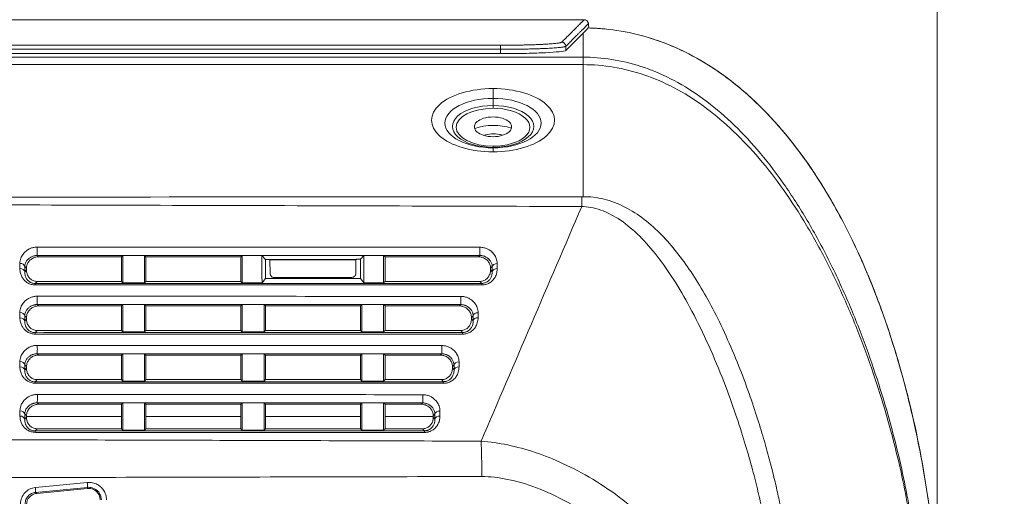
# Model space of a CAD drawing. Header units: millimetres. Extents: x 0 to 437, y 0 to 311.
# Tile 30 of 44: x 104 to 134, y 165 to 179. Entities that reach past the tile are written whole.
import ezdxf

# ---------------------------------------------------------------- set-up
doc = ezdxf.new("R2010")
doc.units = ezdxf.units.MM
for name, color, linetype, lineweight in [('APPARENT', 7, 'Continuous', 0), ('ARETES TANGENTES', 7, 'Continuous', 0), ('DIMENSIONS', 7, 'Continuous', 0)]:
    doc.layers.add(name, color=color, linetype=linetype, lineweight=lineweight)
doc.dimstyles.new('ISO-25', dxfattribs={"dimtxt": 2.5, "dimasz": 2.5, "dimexe": 1.25, "dimexo": 0.625, "dimtad": 1, "dimtxsty": 'Standard', "dimcen": 2.5, "dimadec": 0, "dimazin": 0, "dimtfac": 1, "dimtmove": 0, "dimatfit": 3, "dimfxl": 1, "dimarcsym": 0})

# ---------------------------------------------------------------- blocks, each defined once
blk = doc.blocks.new('D1')
h = blk.add_hatch(color=7)
h.paths.add_polyline_path([(38.317, 176.327), (38.817, 179.327), (39.317, 176.327)], flags=0)
h.paths.add_polyline_path([(39.317, 60.716), (38.817, 57.716), (38.317, 60.716)], flags=0)
at = {"layer": 'DIMENSIONS'}
for p, q in [((62.374, 179.327), (38.817, 179.327)), ((38.817, 176.327), (38.817, 124.459)), ((38.817, 119.873), (38.817, 129.045)), ((38.817, 60.716), (38.817, 124.459)), ((67.733, 57.716), (38.817, 57.716))]:
    blk.add_line(p, q, dxfattribs=at)
for points in [[(38.817, 179.327), (39.317, 176.327), (38.317, 176.327), (38.817, 179.327)], [(38.817, 57.716), (38.317, 60.716), (39.317, 60.716), (38.817, 57.716)]]:
    blk.add_lwpolyline(points, dxfattribs=at)
at = {"layer": 'DIMENSIONS', "char_height": 1.96986, "attachment_point": 5, "rotation": 90}
for s, insert in [('{\\fArial|b0|i0|c0|p0;}', (37.229, 128.693)), ('{\\fArial|b0|i0|c0|p0;486.4}{\\fArial|b0|i0|c0|p0;}', (37.229, 124.459)), ('{\\fArial|b0|i0|c0|p0;}', (37.229, 124.459)), ('{\\fArial|b0|i0|c0|p0;}', (37.229, 124.459)), ('{\\fArial|b0|i0|c0|p0;}', (37.229, 120.226))]:
    blk.add_mtext(s, dxfattribs=dict(at, insert=insert))
blk = doc.blocks.new('D2')
h = blk.add_hatch(color=7)
h.paths.add_polyline_path([(54.59, 187.02), (51.59, 187.52), (54.59, 188.02)], flags=0)
h.paths.add_polyline_path([(129.229, 188.02), (132.229, 187.52), (129.229, 187.02)], flags=0)
at = {"layer": 'DIMENSIONS'}
for p, q in [((51.59, 161.214), (51.59, 187.52)), ((54.59, 187.52), (91.823, 187.52)), ((96.056, 187.52), (86.884, 187.52)), ((129.229, 187.52), (91.823, 187.52)), ((132.229, 161.214), (132.229, 187.52))]:
    blk.add_line(p, q, dxfattribs=at)
for points in [[(51.59, 187.52), (54.59, 188.02), (54.59, 187.02), (51.59, 187.52)], [(132.229, 187.52), (129.229, 187.02), (129.229, 188.02), (132.229, 187.52)]]:
    blk.add_lwpolyline(points, dxfattribs=at)
at = {"layer": 'DIMENSIONS', "char_height": 1.96986, "attachment_point": 5}
for s, insert in [('{\\fArial|b0|i0|c0|p0;322.6}{\\fArial|b0|i0|c0|p0;}', (91.823, 189.107)), ('{\\fArial|b0|i0|c0|p0;}', (87.589, 189.107)), ('{\\fArial|b0|i0|c0|p0;}', (91.823, 189.107)), ('{\\fArial|b0|i0|c0|p0;}', (91.823, 189.107)), ('{\\fArial|b0|i0|c0|p0;}', (96.056, 189.107))]:
    blk.add_mtext(s, dxfattribs=dict(at, insert=insert))
blk = doc.blocks.new('D3')
h = blk.add_hatch(color=7)
h.paths.add_polyline_path([(211.99, 185.104), (208.99, 185.604), (211.99, 186.104)], flags=0)
h.paths.add_polyline_path([(240.209, 186.104), (243.209, 185.604), (240.209, 185.104)], flags=0)
at = {"layer": 'DIMENSIONS'}
for p, q in [((208.99, 170.102), (208.99, 185.604)), ((211.99, 185.604), (225.995, 185.604)), ((230.229, 185.604), (221.056, 185.604)), ((240.209, 185.604), (225.995, 185.604)), ((243.209, 165.348), (243.209, 185.604))]:
    blk.add_line(p, q, dxfattribs=at)
for points in [[(208.99, 185.604), (211.99, 186.104), (211.99, 185.104), (208.99, 185.604)], [(243.209, 185.604), (240.209, 185.104), (240.209, 186.104), (243.209, 185.604)]]:
    blk.add_lwpolyline(points, dxfattribs=at)
at = {"layer": 'DIMENSIONS', "char_height": 1.96986, "attachment_point": 5}
for s, insert in [('{\\fArial|b0|i0|c0|p0;136.9}{\\fArial|b0|i0|c0|p0;}', (225.995, 187.191)), ('{\\fArial|b0|i0|c0|p0;}', (221.762, 187.191)), ('{\\fArial|b0|i0|c0|p0;}', (225.995, 187.191)), ('{\\fArial|b0|i0|c0|p0;}', (225.995, 187.191)), ('{\\fArial|b0|i0|c0|p0;}', (230.229, 187.191))]:
    blk.add_mtext(s, dxfattribs=dict(at, insert=insert))

msp = doc.modelspace()

# ---------------------------------------------------------------- linework, layer by layer
at = {"layer": 'APPARENT'}
for p, q in [((121.571, 179.075), (121.57, 179.074)), ((121.41, 178.916), (120.884, 178.39)), ((118.887, 178.291), (64.932, 178.291)), ((118.097, 176.07), (118.097, 176.044)), ((119.222, 176.044), (119.222, 176.07)), ((104.781, 172.089), (104.943, 172.089)), ((107.31, 172.089), (104.943, 172.089)), ((107.31, 172.089), (107.353, 172.13)), ((107.31, 172.089), (107.31, 171.339)), ((108.06, 172.089), (108.017, 172.13)), ((110.96, 172.089), (108.06, 172.089)), ((108.06, 171.339), (108.06, 172.089)), ((110.96, 172.089), (111.002, 172.129)), ((110.96, 172.089), (110.96, 171.339)), ((111.601, 172.129), (111.71, 172.01)), ((114.61, 172.012), (114.716, 172.129)), ((115.36, 172.089), (115.317, 172.129)), ((118.006, 172.089), (115.36, 172.089)), ((115.36, 172.089), (115.36, 171.339)), ((118.215, 172.089), (118.006, 172.089)), ((104.41, 171.688), (104.41, 171.74)), ((111.71, 172.01), (111.835, 172.011)), ((111.71, 172.01), (111.71, 171.426)), ((111.835, 172.011), (114.485, 172.012)), ((111.846, 172), (111.835, 172.011)), ((111.846, 172), (114.473, 172.001)), ((111.851, 171.579), (111.846, 172)), ((114.468, 171.579), (114.473, 172.001)), ((114.473, 172.001), (114.485, 172.012)), ((114.485, 172.012), (114.61, 172.012)), ((114.61, 171.424), (114.61, 172.012)), ((118.585, 171.74), (118.585, 171.689)), ((111.71, 171.426), (111.604, 171.294)), ((114.61, 171.424), (111.71, 171.426)), ((111.971, 171.459), (114.348, 171.46)), ((114.713, 171.295), (114.61, 171.424)), ((104.738, 171.339), (104.958, 171.339)), ((104.958, 171.339), (107.31, 171.339)), ((107.31, 171.339), (107.352, 171.293)), ((108.06, 171.339), (108.017, 171.294)), ((108.06, 171.339), (110.96, 171.339)), ((110.96, 171.339), (111.002, 171.294)), ((115.36, 171.339), (115.318, 171.295)), ((115.36, 171.339), (117.998, 171.339)), ((118.254, 171.339), (117.998, 171.339)), ((104.781, 170.589), (104.943, 170.589)), ((107.31, 170.589), (104.943, 170.589)), ((107.31, 170.589), (107.352, 170.63)), ((107.31, 169.839), (107.31, 170.589)), ((108.06, 170.589), (108.017, 170.63)), ((110.96, 170.589), (108.06, 170.589)), ((108.06, 169.839), (108.06, 170.589)), ((110.96, 170.589), (111.002, 170.629)), ((110.96, 170.589), (110.96, 169.839)), ((111.71, 170.589), (111.667, 170.629)), ((111.71, 169.839), (111.71, 170.589)), ((114.61, 170.589), (111.71, 170.589)), ((114.61, 170.589), (114.652, 170.629)), ((114.61, 170.589), (114.61, 169.839)), ((115.36, 170.589), (115.318, 170.629)), ((117.632, 170.589), (115.36, 170.589)), ((115.36, 170.589), (115.36, 169.839)), ((104.41, 170.188), (104.41, 170.24)), ((118.001, 170.24), (118.001, 170.189)), ((104.738, 169.839), (104.959, 169.839)), ((104.959, 169.839), (107.31, 169.839)), ((107.31, 169.839), (107.352, 169.794)), ((108.06, 169.839), (108.017, 169.794)), ((108.06, 169.839), (110.96, 169.839)), ((110.96, 169.839), (111.002, 169.794)), ((111.71, 169.839), (111.667, 169.794)), ((111.71, 169.839), (114.61, 169.839)), ((114.61, 169.839), (114.651, 169.795)), ((115.318, 169.795), (114.651, 169.795)), ((115.36, 169.839), (115.318, 169.795)), ((115.36, 169.839), (117.415, 169.839)), ((117.671, 169.839), (117.415, 169.839)), ((104.781, 169.089), (104.944, 169.089)), ((107.31, 169.089), (104.944, 169.089)), ((107.31, 169.089), (107.353, 169.13)), ((107.31, 169.089), (107.31, 168.339)), ((108.06, 169.089), (108.017, 169.13)), ((108.06, 168.339), (108.06, 169.089)), ((110.96, 169.089), (108.06, 169.089)), ((110.96, 169.089), (111.002, 169.129)), ((110.96, 169.089), (110.96, 168.339)), ((111.71, 169.089), (111.667, 169.129)), ((114.61, 169.089), (111.71, 169.089)), ((111.71, 168.339), (111.71, 169.089)), ((114.61, 169.089), (114.651, 169.129)), ((114.61, 169.089), (114.61, 168.339)), ((115.36, 169.089), (115.318, 169.129)), ((117.048, 169.089), (115.36, 169.089)), ((115.36, 169.089), (115.36, 168.339)), ((104.41, 168.688), (104.41, 168.74)), ((117.418, 168.739), (117.418, 168.689)), ((104.738, 168.339), (104.959, 168.339)), ((104.959, 168.339), (107.31, 168.339)), ((107.31, 168.339), (107.352, 168.294)), ((108.017, 168.294), (107.352, 168.294)), ((108.06, 168.339), (108.017, 168.294)), ((108.06, 168.339), (110.96, 168.339)), ((110.96, 168.339), (111.002, 168.294)), ((111.667, 168.294), (111.002, 168.294)), ((111.71, 168.339), (111.667, 168.294)), ((111.71, 168.339), (114.61, 168.339)), ((114.61, 168.339), (114.651, 168.295)), ((115.318, 168.295), (114.651, 168.295)), ((115.36, 168.339), (115.318, 168.295)), ((115.36, 168.339), (116.832, 168.339)), ((117.087, 168.339), (116.832, 168.339)), ((104.781, 167.589), (104.944, 167.589)), ((107.31, 167.589), (104.944, 167.589)), ((107.31, 167.589), (107.352, 167.63)), ((107.31, 166.839), (107.31, 167.589)), ((108.06, 167.589), (108.016, 167.63)), ((110.96, 167.589), (108.06, 167.589)), ((108.06, 166.839), (108.06, 167.589)), ((110.96, 167.589), (111.002, 167.629)), ((110.96, 167.589), (110.96, 166.839)), ((111.002, 167.629), (111.667, 167.629)), ((111.71, 167.589), (111.667, 167.629)), ((114.61, 167.589), (111.71, 167.589)), ((111.71, 166.839), (111.71, 167.589)), ((114.61, 167.589), (114.651, 167.629)), ((114.61, 167.589), (114.61, 166.839)), ((114.651, 167.629), (115.318, 167.629)), ((115.36, 167.589), (115.318, 167.629)), ((116.465, 167.589), (115.36, 167.589)), ((115.36, 167.589), (115.36, 166.839)), ((104.41, 167.188), (104.41, 167.241)), ((104.41, 167.216), (107.31, 167.216)), ((108.06, 167.216), (110.96, 167.216)), ((111.71, 167.216), (114.61, 167.216)), ((115.36, 167.216), (116.835, 167.216)), ((116.835, 167.239), (116.835, 167.19)), ((104.738, 166.839), (104.96, 166.839)), ((104.96, 166.839), (107.31, 166.839)), ((107.31, 166.839), (107.352, 166.794)), ((108.017, 166.794), (107.352, 166.794)), ((108.06, 166.839), (108.017, 166.794)), ((108.06, 166.839), (110.96, 166.839)), ((110.96, 166.839), (111.002, 166.794)), ((111.667, 166.794), (111.002, 166.794)), ((111.71, 166.839), (111.667, 166.794)), ((111.71, 166.839), (114.61, 166.839)), ((114.61, 166.839), (114.651, 166.795)), ((115.318, 166.795), (114.651, 166.795)), ((115.36, 166.839), (115.318, 166.795)), ((115.36, 166.839), (116.249, 166.839)), ((116.504, 166.839), (116.249, 166.839)), ((104.725, 164.864), (106.276, 165.013)), ((106.272, 165.05), (106.276, 165.013))]:
    msp.add_line(p, q, dxfattribs=at)
for centre, major_axis, ratio, start_param, end_param in [((121.445, 179.202), (0.0885, -0.0883), 0.997267, -5.497783, -3.929726), ((118.671, 175.585), (-1, 0), 0.515038, -2.151755, -0.965144), ((118.671, 175.585), (-0.5, 0), 0.515038, -1.95991, -0.94686), ((118.671, 175.585), (-0.5, 0), 0.515038, -2.170094, -1.95991)]:
    msp.add_ellipse(centre, major_axis=major_axis, ratio=ratio, start_param=start_param, end_param=end_param, dxfattribs=at)
for points, knots in [([(121.446, 179.327), (121.459, 179.327), (121.473, 179.325), (121.499, 179.316), (121.511, 179.309), (121.533, 179.293), (121.542, 179.283), (121.553, 179.267), (121.556, 179.262), (121.563, 179.249), (121.566, 179.241), (121.57, 179.229), (121.571, 179.223), (121.574, 179.21), (121.575, 179.202), (121.579, 179.168), (121.581, 179.136), (121.583, 179.09), (121.584, 179.082), (121.584, 179.074)], [0, 0, 0, 0, 0.016592, 0.016592, 0.0332055, 0.0332055, 0.0497518, 0.0497518, 0.0572781, 0.0572781, 0.0701934, 0.0701934, 0.0817896, 0.0817896, 0.1027345, 0.1027345, 0.1639615, 0.1639615, 0.1750898, 0.1750898, 0.1750898, 0.1750898]), ([(123.23, 178.833), (123.42, 178.781), (123.607, 178.722), (124.391, 178.437), (124.966, 178.134), (125.494, 177.774)], [0.669268, 0.669268, 0.669268, 0.669268, 0.903681, 0.903681, 1.670931, 1.670931, 1.670931, 1.670931]), ([(125.494, 177.774), (126.24, 177.267), (126.909, 176.637), (128.14, 175.192), (128.695, 174.353), (129.814, 172.325), (130.321, 171.102), (131.378, 167.934), (131.817, 165.924), (132.162, 162.972), (132.229, 162.092), (132.229, 161.214)], [0, 0, 0, 0, 1.08183, 1.08183, 2.287789, 2.287789, 3.929231, 3.929231, 6.491693, 6.491693, 7.545107, 7.545107, 7.545107, 7.545107])]:
    msp.add_open_spline(points, degree=3, knots=knots, dxfattribs=at)
for points in [[(121.57, 179.074), (121.543, 179.048), (121.489, 178.995), (121.436, 178.943), (121.41, 178.916)], [(121.571, 179.075), (121.755, 179.071), (121.939, 179.059), (122.123, 179.039)], [(118.887, 178.291), (119.203, 178.291), (119.71, 178.298), (120.291, 178.318), (120.709, 178.348), (120.867, 178.374), (120.884, 178.39)], [(119.222, 176.07), (119.222, 176.076), (119.223, 176.112), (119.165, 176.217), (118.972, 176.327), (118.66, 176.375), (118.347, 176.327), (118.154, 176.217), (118.096, 176.112), (118.097, 176.076), (118.097, 176.07)], [(118.097, 176.044), (118.097, 176.038), (118.096, 176.002), (118.154, 175.897), (118.347, 175.787), (118.66, 175.739), (118.972, 175.787), (119.165, 175.897), (119.223, 176.002), (119.222, 176.038), (119.222, 176.044)], [(104.41, 171.74), (104.41, 171.78), (104.424, 171.856), (104.484, 171.957), (104.568, 172.031), (104.672, 172.079), (104.745, 172.089), (104.781, 172.089)], [(107.353, 172.13), (107.353, 172.037), (107.352, 171.85), (107.353, 171.571), (107.352, 171.386), (107.352, 171.293)], [(107.353, 172.13), (107.574, 172.13), (107.795, 172.13), (108.017, 172.13)], [(108.017, 171.294), (108.017, 171.386), (108.017, 171.571), (108.017, 171.85), (108.017, 172.036), (108.017, 172.13)], [(111.002, 172.129), (111.202, 172.129), (111.401, 172.13), (111.601, 172.129)], [(111.002, 172.129), (111.002, 172.036), (111.002, 171.849), (111.002, 171.571), (111.002, 171.386), (111.002, 171.294)], [(111.604, 171.294), (111.603, 171.386), (111.603, 171.571), (111.602, 171.849), (111.602, 172.036), (111.601, 172.129)], [(114.716, 172.129), (114.716, 172.036), (114.715, 171.849), (114.714, 171.571), (114.714, 171.387), (114.713, 171.295)], [(114.716, 172.129), (114.917, 172.129), (115.117, 172.129), (115.317, 172.129)], [(115.318, 171.295), (115.318, 171.387), (115.318, 171.571), (115.318, 171.849), (115.317, 172.036), (115.317, 172.129)], [(118.215, 172.089), (118.249, 172.089), (118.32, 172.08), (118.425, 172.032), (118.51, 171.957), (118.571, 171.854), (118.585, 171.779), (118.585, 171.74)], [(104.738, 171.339), (104.704, 171.339), (104.635, 171.35), (104.54, 171.4), (104.468, 171.477), (104.421, 171.574), (104.41, 171.649), (104.41, 171.688)], [(111.971, 171.459), (111.926, 171.459), (111.878, 171.492), (111.852, 171.543), (111.851, 171.579)], [(114.468, 171.579), (114.468, 171.544), (114.441, 171.493), (114.393, 171.46), (114.348, 171.46)], [(118.585, 171.689), (118.585, 171.648), (118.572, 171.572), (118.523, 171.474), (118.453, 171.401), (118.358, 171.35), (118.289, 171.339), (118.254, 171.339)], [(108.017, 171.294), (107.795, 171.294), (107.574, 171.293), (107.352, 171.293)], [(111.604, 171.294), (111.403, 171.294), (111.202, 171.294), (111.002, 171.294)], [(115.318, 171.295), (115.116, 171.295), (114.915, 171.294), (114.713, 171.295)], [(104.41, 170.24), (104.41, 170.28), (104.425, 170.357), (104.485, 170.457), (104.568, 170.531), (104.672, 170.579), (104.745, 170.589), (104.781, 170.589)], [(107.352, 170.63), (107.352, 170.536), (107.352, 170.35), (107.352, 170.071), (107.352, 169.886), (107.352, 169.794)], [(107.352, 170.63), (107.574, 170.63), (107.795, 170.63), (108.017, 170.63)], [(108.017, 169.794), (108.017, 169.886), (108.017, 170.071), (108.017, 170.35), (108.017, 170.536), (108.017, 170.63)], [(111.002, 170.629), (111.224, 170.629), (111.445, 170.63), (111.667, 170.629)], [(111.002, 170.629), (111.002, 170.536), (111.002, 170.349), (111.002, 170.071), (111.002, 169.886), (111.002, 169.794)], [(111.667, 169.794), (111.667, 169.886), (111.667, 170.071), (111.667, 170.349), (111.667, 170.536), (111.667, 170.629)], [(114.652, 170.629), (114.652, 170.536), (114.651, 170.349), (114.651, 170.071), (114.651, 169.887), (114.651, 169.795)], [(114.652, 170.629), (114.874, 170.629), (115.096, 170.629), (115.318, 170.629)], [(115.318, 169.795), (115.318, 169.887), (115.318, 170.071), (115.318, 170.349), (115.318, 170.536), (115.318, 170.629)], [(117.632, 170.589), (117.666, 170.589), (117.736, 170.58), (117.842, 170.532), (117.927, 170.457), (117.987, 170.354), (118.001, 170.278), (118.001, 170.24)], [(104.738, 169.839), (104.703, 169.839), (104.635, 169.85), (104.54, 169.9), (104.468, 169.977), (104.421, 170.074), (104.41, 170.149), (104.41, 170.188)], [(118.001, 170.189), (118.001, 170.149), (117.989, 170.072), (117.94, 169.974), (117.87, 169.901), (117.775, 169.85), (117.706, 169.839), (117.671, 169.839)], [(108.017, 169.794), (107.795, 169.794), (107.574, 169.793), (107.352, 169.794)], [(111.667, 169.794), (111.445, 169.795), (111.224, 169.794), (111.002, 169.794)], [(104.41, 168.74), (104.41, 168.78), (104.425, 168.857), (104.485, 168.957), (104.568, 169.031), (104.672, 169.079), (104.745, 169.089), (104.781, 169.089)], [(107.353, 169.13), (107.353, 169.036), (107.352, 168.85), (107.352, 168.571), (107.352, 168.386), (107.352, 168.294)], [(107.353, 169.13), (107.574, 169.13), (107.795, 169.13), (108.017, 169.13)], [(108.017, 168.294), (108.017, 168.386), (108.017, 168.571), (108.017, 168.85), (108.017, 169.036), (108.017, 169.13)], [(111.002, 169.129), (111.224, 169.129), (111.445, 169.13), (111.667, 169.129)], [(111.002, 169.129), (111.002, 169.036), (111.002, 168.849), (111.002, 168.571), (111.002, 168.386), (111.002, 168.294)], [(114.651, 169.129), (114.319, 169.129), (113.654, 169.129), (112.659, 169.129), (111.998, 169.129), (111.667, 169.129)], [(111.667, 168.294), (111.667, 168.386), (111.667, 168.571), (111.667, 168.849), (111.667, 169.036), (111.667, 169.129)], [(114.651, 169.129), (114.873, 169.129), (115.096, 169.129), (115.318, 169.129)], [(114.651, 169.129), (114.651, 169.036), (114.651, 168.849), (114.651, 168.571), (114.651, 168.387), (114.651, 168.295)], [(115.318, 168.295), (115.318, 168.387), (115.318, 168.571), (115.318, 168.849), (115.318, 169.035), (115.318, 169.129)], [(117.048, 169.089), (117.082, 169.089), (117.153, 169.08), (117.258, 169.032), (117.344, 168.957), (117.404, 168.854), (117.418, 168.778), (117.418, 168.739)], [(104.738, 168.339), (104.703, 168.339), (104.634, 168.35), (104.539, 168.4), (104.468, 168.477), (104.421, 168.574), (104.41, 168.649), (104.41, 168.688)], [(117.418, 168.689), (117.418, 168.649), (117.405, 168.572), (117.356, 168.474), (117.286, 168.401), (117.191, 168.35), (117.122, 168.339), (117.087, 168.339)], [(104.41, 167.241), (104.41, 167.281), (104.425, 167.357), (104.485, 167.458), (104.568, 167.531), (104.672, 167.579), (104.745, 167.589), (104.781, 167.589)], [(107.352, 167.63), (107.352, 167.536), (107.352, 167.35), (107.352, 167.071), (107.352, 166.886), (107.352, 166.794)], [(107.352, 167.63), (107.574, 167.629), (107.795, 167.63), (108.016, 167.63)], [(108.017, 166.794), (108.017, 166.886), (108.017, 167.071), (108.017, 167.35), (108.016, 167.536), (108.016, 167.63)], [(111.002, 167.629), (111.002, 167.536), (111.002, 167.349), (111.002, 167.071), (111.002, 166.886), (111.002, 166.794)], [(111.667, 166.794), (111.667, 166.886), (111.667, 167.071), (111.667, 167.349), (111.667, 167.536), (111.667, 167.629)], [(114.651, 167.629), (114.651, 167.535), (114.651, 167.349), (114.651, 167.071), (114.651, 166.887), (114.651, 166.795)], [(115.318, 166.795), (115.318, 166.887), (115.318, 167.071), (115.318, 167.349), (115.318, 167.535), (115.318, 167.629)], [(116.465, 167.589), (116.499, 167.589), (116.569, 167.58), (116.675, 167.532), (116.76, 167.457), (116.821, 167.354), (116.835, 167.278), (116.835, 167.239)], [(104.738, 166.839), (104.703, 166.839), (104.634, 166.85), (104.539, 166.901), (104.467, 166.977), (104.421, 167.074), (104.41, 167.148), (104.41, 167.188)], [(116.835, 167.19), (116.835, 167.149), (116.822, 167.072), (116.773, 166.974), (116.702, 166.9), (116.608, 166.85), (116.539, 166.839), (116.504, 166.839)], [(104.41, 164.517), (104.41, 164.623), (104.486, 164.765), (104.62, 164.854), (104.725, 164.864)], [(106.276, 165.013), (106.404, 165.025), (106.558, 164.938), (106.66, 164.793), (106.66, 164.665)]]:
    msp.add_open_spline(points, degree=3, dxfattribs=at)
at = {"layer": 'ARETES TANGENTES'}
for p, q in [((121.445, 179.326), (62.374, 179.326)), ((121.445, 179.326), (121.446, 179.327)), ((121.41, 178.916), (121.41, 178.184)), ((64.932, 178.548), (118.887, 178.548)), ((118.887, 178.423), (64.932, 178.423)), ((118.887, 178.423), (118.887, 178.548)), ((118.887, 178.423), (118.887, 178.291)), ((120.884, 178.516), (120.884, 178.39)), ((62.41, 178.184), (121.41, 178.184)), ((121.41, 177.955), (121.41, 178.184)), ((121.41, 177.955), (62.41, 177.955)), ((121.41, 173.924), (121.41, 177.955)), ((118.66, 177.224), (118.66, 176.926)), ((118.66, 176.708), (118.66, 176.926)), ((118.66, 176.708), (118.66, 176.623)), ((118.66, 175.43), (118.66, 175.465)), ((118.66, 175.43), (118.66, 175.417)), ((118.66, 175.293), (118.66, 175.417)), ((121.368, 173.924), (121.41, 173.924)), ((121.369, 173.624), (121.426, 173.62)), ((107.353, 172.13), (104.738, 172.13)), ((104.738, 172.13), (104.781, 172.089)), ((118.257, 172.129), (118.215, 172.089)), ((104.356, 171.79), (104.356, 171.632)), ((104.356, 171.79), (104.41, 171.74)), ((118.635, 171.788), (118.585, 171.74)), ((118.635, 171.635), (118.635, 171.788)), ((118.786, 171.728), (118.786, 171.881)), ((104.356, 171.632), (104.41, 171.688)), ((118.635, 171.635), (118.585, 171.689)), ((104.676, 171.273), (104.738, 171.339)), ((118.313, 171.277), (118.254, 171.339)), ((104.738, 170.63), (104.781, 170.589)), ((117.674, 170.629), (117.632, 170.589)), ((104.356, 170.291), (104.356, 170.131)), ((104.356, 170.291), (104.41, 170.24)), ((118.052, 170.288), (118.001, 170.24)), ((118.052, 170.135), (118.052, 170.288)), ((118.204, 170.228), (118.204, 170.38)), ((104.356, 170.131), (104.41, 170.188)), ((118.052, 170.135), (118.001, 170.189)), ((104.676, 169.773), (104.738, 169.839)), ((117.729, 169.777), (117.671, 169.839)), ((104.738, 169.13), (104.781, 169.089)), ((117.09, 169.129), (117.048, 169.089)), ((104.356, 168.791), (104.41, 168.74)), ((104.356, 168.791), (104.356, 168.631)), ((117.468, 168.787), (117.418, 168.739)), ((117.468, 168.636), (117.468, 168.787)), ((117.621, 168.728), (117.621, 168.88)), ((104.356, 168.631), (104.41, 168.688)), ((117.468, 168.636), (117.418, 168.689)), ((104.676, 168.273), (104.738, 168.339)), ((117.146, 168.277), (117.087, 168.339)), ((104.738, 167.63), (104.781, 167.589)), ((116.507, 167.629), (116.465, 167.589)), ((104.356, 167.291), (104.356, 167.13)), ((104.356, 167.291), (104.41, 167.241)), ((116.885, 167.287), (116.835, 167.239)), ((116.885, 167.136), (116.885, 167.287)), ((117.039, 167.229), (117.039, 167.379)), ((104.356, 167.13), (104.41, 167.188)), ((116.885, 167.136), (116.835, 167.19)), ((104.676, 166.773), (104.738, 166.839)), ((116.562, 166.777), (116.504, 166.839)), ((106.265, 165.199), (104.681, 165.047)), ((106.272, 165.05), (104.688, 164.898)), ((104.688, 164.898), (104.725, 164.864))]:
    msp.add_line(p, q, dxfattribs=at)
for centre, major_axis, ratio, start_param, end_param in [((120.759, 178.516), (0.0885, -0.0883), 0.997265, -5.497783, -3.929726), ((118.66, 176.259), (1.878, 0), 0.514023, -4.712389, -1.570796), ((118.66, 176.259), (-1.878, 0), 0.514023, 1.570796, 4.712389), ((118.66, 176.171), (-1.468, 0), 0.514023, -1.570796, 1.570796), ((118.66, 176.171), (1.468, 0), 0.514023, -1.570796, 1.570796), ((118.66, 176.069), (1.243, 0), 0.514023, 1.570796, 4.712389), ((118.66, 176.044), (-1.126, 0), 0.514023, -1.570796, 1.570796), ((118.66, 176.069), (-1.243, 0), 0.514023, 1.570796, 4.712389), ((118.66, 176.044), (-1.126, 0), 0.514023, 1.570796, 4.712389), ((121.368, 172.53), (-0.001, 1.625), 0.001224, -0.832069, -0.539868), ((104.738, 172.28), (0, 0.15), 0.008329, 3.202675, 5.500666), ((118.257, 172.279), (0, 0.15), 0.007829, 3.202681, 5.457952), ((104.207, 171.781), (0.15, 0), 0.710288, -6.196513, -4.720572), ((104.207, 171.622), (0.15, 0), 0.710275, -6.196515, -4.721301), ((118.785, 171.779), (0.15, 0), 0.676165, -4.720378, -3.224418), ((118.785, 171.627), (0.15, 0), 0.675866, -4.721089, -3.224388), ((104.676, 171.124), (0, 0.15), 0.016197, -0.782579, -0.061095), ((118.313, 171.127), (0, 0.15), 0.015389, -0.828421, -0.061099), ((104.737, 170.78), (0, 0.15), 0.018105, 3.202683, 5.500337), ((117.674, 170.779), (0, 0.15), 0.017308, 3.202688, 5.456104), ((104.207, 170.281), (0.15, 0), 0.710164, -6.196528, -4.727613), ((104.207, 170.122), (0.15, 0), 0.710151, -6.19653, -4.728384), ((118.201, 170.279), (0.15, 0), 0.674654, -4.727591, -3.224263), ((118.201, 170.127), (0.15, 0), 0.674331, -4.728362, -3.224231), ((104.676, 169.624), (0, 0.15), 0.026431, -0.782961, -0.061108), ((117.729, 169.627), (0, 0.15), 0.025493, -0.83058, -0.061111), ((104.737, 169.28), (0, 0.15), 0.028451, 3.202698, 5.499928), ((117.09, 169.279), (0, 0.15), 0.02757, 3.202702, 5.454055), ((104.206, 168.782), (0.15, 0), 0.710032, -6.196545, -4.735047), ((104.206, 168.622), (0.15, 0), 0.710017, -6.196546, -4.735866), ((117.618, 168.779), (0.15, 0), 0.673012, -4.735424, -3.224097), ((117.618, 168.628), (0.15, 0), 0.672662, -4.736259, -3.224062), ((104.676, 168.124), (0, 0.15), 0.037277, -0.78343, -0.061129), ((117.146, 168.127), (0, 0.15), 0.03644, -0.83298, -0.061132), ((104.737, 167.78), (0, 0.15), 0.039426, 3.202722, 5.499427), ((116.507, 167.779), (0, 0.15), 0.038716, 3.202725, 5.451775), ((104.206, 167.282), (0.15, 0), 0.709888, -6.196562, -4.742913), ((104.206, 167.121), (0.15, 0), 0.709872, -6.196564, -4.743784), ((117.034, 167.278), (0.15, 0), 0.671222, -4.74396, -3.223917), ((117.034, 167.128), (0.15, 0), 0.670842, -4.744865, -3.223879), ((104.676, 166.624), (0, 0.15), 0.048795, -0.784001, -0.061159), ((116.562, 166.628), (0, 0.15), 0.048338, -0.835658, -0.061162), ((118.234, 165.382), (-0.004, 1.625), 0.052336, 4.712266, 5.43845), ((106.258, 165.199), (0.014, -0.149), 0.052096, 0.061166, 1.56578), ((104.673, 165.047), (0.014, -0.149), 0.052096, 0.061167, 1.565781)]:
    msp.add_ellipse(centre, major_axis=major_axis, ratio=ratio, start_param=start_param, end_param=end_param, dxfattribs=at)
for points in [[(120.759, 178.641), (120.779, 178.66), (120.816, 178.698), (120.869, 178.751), (120.918, 178.8), (120.964, 178.846), (121.007, 178.889), (121.047, 178.929), (121.084, 178.966), (121.119, 179.001), (121.152, 179.033), (121.182, 179.064), (121.21, 179.092), (121.237, 179.119), (121.262, 179.143), (121.285, 179.166), (121.306, 179.188), (121.326, 179.208), (121.345, 179.227), (121.362, 179.244), (121.379, 179.26), (121.394, 179.276), (121.408, 179.29), (121.421, 179.303), (121.434, 179.315), (121.441, 179.323), (121.445, 179.326)], [(120.884, 178.516), (120.903, 178.535), (120.941, 178.573), (120.994, 178.626), (121.043, 178.675), (121.089, 178.721), (121.132, 178.764), (121.172, 178.804), (121.209, 178.841), (121.244, 178.876), (121.277, 178.909), (121.307, 178.939), (121.335, 178.967), (121.362, 178.994), (121.386, 179.018), (121.409, 179.041), (121.431, 179.063), (121.451, 179.083), (121.47, 179.102), (121.487, 179.119), (121.503, 179.136), (121.519, 179.151), (121.533, 179.165), (121.546, 179.178), (121.558, 179.19), (121.566, 179.197), (121.57, 179.202)], [(121.57, 179.074), (121.905, 179.067), (122.573, 179.003), (123.557, 178.761), (124.518, 178.373), (125.17, 177.994), (125.494, 177.774)], [(118.887, 178.548), (118.937, 178.548), (119.036, 178.548), (119.185, 178.549), (119.332, 178.55), (119.476, 178.552), (119.616, 178.555), (119.752, 178.559), (119.882, 178.562), (120.006, 178.567), (120.123, 178.572), (120.232, 178.577), (120.332, 178.583), (120.423, 178.589), (120.504, 178.596), (120.575, 178.603), (120.635, 178.61), (120.684, 178.618), (120.721, 178.625), (120.747, 178.633), (120.756, 178.638), (120.759, 178.641)], [(118.887, 178.423), (118.94, 178.423), (119.046, 178.423), (119.205, 178.424), (119.362, 178.425), (119.515, 178.428), (119.665, 178.43), (119.81, 178.434), (119.949, 178.438), (120.081, 178.442), (120.205, 178.447), (120.321, 178.452), (120.428, 178.458), (120.525, 178.465), (120.612, 178.471), (120.687, 178.478), (120.752, 178.485), (120.804, 178.493), (120.844, 178.5), (120.871, 178.508), (120.881, 178.513), (120.884, 178.516)], [(121.41, 178.184), (121.696, 178.184), (122.281, 178.139), (123.173, 177.928), (124.085, 177.554), (124.984, 177.009), (125.835, 176.317), (126.641, 175.492), (127.41, 174.527), (128.134, 173.434), (128.816, 172.219), (129.482, 170.807), (130.009, 169.486), (130.453, 168.192), (130.81, 166.978), (131.091, 165.859), (131.311, 164.818), (131.48, 163.831), (131.601, 162.899), (131.675, 162.022), (131.692, 161.475), (131.692, 161.214)], [(121.41, 177.955), (121.717, 177.955), (122.339, 177.904), (123.271, 177.671), (124.195, 177.275), (125.084, 176.721), (125.913, 176.034), (126.698, 175.224), (127.447, 174.279), (128.156, 173.209), (128.825, 172.019), (129.481, 170.633), (130.001, 169.334), (130.44, 168.061), (130.793, 166.865), (131.07, 165.763), (131.288, 164.736), (131.455, 163.765), (131.574, 162.851), (131.646, 161.994), (131.663, 161.466), (131.663, 161.214)], [(125.494, 177.774), (125.833, 177.543), (126.516, 177.006), (127.528, 175.959), (128.501, 174.662), (129.436, 173.057), (130.182, 171.412), (130.73, 169.915), (131.134, 168.587), (131.447, 167.36), (131.685, 166.251), (131.869, 165.226), (132.01, 164.276), (132.111, 163.407), (132.18, 162.602), (132.219, 161.87), (132.228, 161.425), (132.228, 161.214)], [(103.038, 173.911), (109.148, 173.915), (115.258, 173.919), (121.368, 173.924)], [(121.41, 173.924), (121.623, 173.926), (122.049, 173.876), (122.693, 173.632), (123.287, 173.247), (123.814, 172.769), (124.279, 172.234), (124.71, 171.638), (125.119, 170.976), (125.52, 170.226), (125.932, 169.339), (126.298, 168.432), (126.595, 167.6), (126.83, 166.866), (127.02, 166.214), (127.177, 165.621), (127.307, 165.084), (127.414, 164.597), (127.502, 164.155), (127.576, 163.749), (127.637, 163.372), (127.687, 163.019), (127.728, 162.693), (127.759, 162.393), (127.782, 162.117), (127.799, 161.862), (127.809, 161.628), (127.813, 161.412), (127.813, 161.278), (127.813, 161.214)], [(103.038, 173.676), (104.904, 173.671), (108.817, 173.66), (114.967, 173.643), (119.243, 173.631), (121.369, 173.624)], [(121.369, 173.624), (120.343, 171.237), (119.318, 168.849), (118.296, 166.461)], [(121.426, 173.62), (121.623, 173.609), (122.019, 173.524), (122.637, 173.181), (123.218, 172.662), (123.741, 172.041), (124.24, 171.311), (124.73, 170.463), (125.256, 169.389), (125.725, 168.257), (126.083, 167.264), (126.354, 166.415), (126.569, 165.661), (126.739, 164.993), (126.873, 164.4), (126.981, 163.87), (127.069, 163.384), (127.141, 162.938), (127.199, 162.534), (127.247, 162.169), (127.286, 161.839), (127.32, 161.541), (127.337, 161.36), (127.346, 161.274)], [(104.738, 172.386), (104.72, 172.386), (104.684, 172.384), (104.636, 172.377), (104.589, 172.366), (104.542, 172.35), (104.494, 172.329), (104.444, 172.301), (104.395, 172.266), (104.347, 172.223), (104.304, 172.172), (104.266, 172.114), (104.234, 172.046), (104.213, 171.968), (104.208, 171.915), (104.208, 171.888)], [(118.258, 172.381), (116.561, 172.381), (113.271, 172.383), (108.83, 172.385), (106.056, 172.386), (104.738, 172.386)], [(118.786, 171.881), (118.786, 171.91), (118.78, 171.965), (118.76, 172.038), (118.731, 172.103), (118.695, 172.159), (118.655, 172.208), (118.612, 172.25), (118.567, 172.284), (118.523, 172.312), (118.477, 172.335), (118.429, 172.353), (118.377, 172.368), (118.32, 172.378), (118.279, 172.381), (118.258, 172.381)], [(104.738, 172.13), (104.725, 172.13), (104.7, 172.129), (104.666, 172.124), (104.632, 172.116), (104.599, 172.106), (104.565, 172.091), (104.53, 172.072), (104.494, 172.048), (104.46, 172.019), (104.429, 171.984), (104.401, 171.945), (104.378, 171.898), (104.361, 171.845), (104.357, 171.809), (104.356, 171.79)], [(111.002, 172.129), (110.492, 172.13), (109.485, 172.13), (108.502, 172.13), (108.017, 172.13)], [(114.716, 172.129), (114.181, 172.129), (113.125, 172.13), (112.103, 172.129), (111.601, 172.129)], [(118.257, 172.129), (117.756, 172.129), (116.765, 172.129), (115.796, 172.129), (115.317, 172.129)], [(118.635, 171.788), (118.635, 171.808), (118.63, 171.845), (118.615, 171.895), (118.593, 171.94), (118.567, 171.978), (118.538, 172.012), (118.507, 172.04), (118.476, 172.063), (118.444, 172.082), (118.412, 172.098), (118.378, 172.111), (118.341, 172.121), (118.301, 172.127), (118.272, 172.129), (118.257, 172.129)], [(104.208, 171.888), (104.207, 171.835), (104.209, 171.782), (104.208, 171.729)], [(104.208, 171.729), (104.208, 171.704), (104.211, 171.657), (104.224, 171.592), (104.243, 171.533), (104.267, 171.481), (104.294, 171.435), (104.325, 171.394), (104.359, 171.357), (104.398, 171.324), (104.441, 171.294), (104.491, 171.268), (104.547, 171.247), (104.611, 171.233), (104.655, 171.23), (104.678, 171.23)], [(118.315, 171.229), (118.33, 171.229), (118.363, 171.23), (118.415, 171.238), (118.47, 171.254), (118.524, 171.277), (118.576, 171.308), (118.622, 171.345), (118.665, 171.388), (118.704, 171.44), (118.737, 171.499), (118.764, 171.567), (118.782, 171.643), (118.786, 171.699), (118.786, 171.728)], [(104.356, 171.632), (104.356, 171.614), (104.357, 171.58), (104.365, 171.533), (104.377, 171.491), (104.393, 171.453), (104.411, 171.42), (104.432, 171.391), (104.455, 171.365), (104.481, 171.341), (104.511, 171.319), (104.546, 171.301), (104.585, 171.286), (104.63, 171.276), (104.66, 171.273), (104.676, 171.273)], [(118.313, 171.277), (118.324, 171.277), (118.347, 171.278), (118.383, 171.284), (118.421, 171.295), (118.459, 171.312), (118.495, 171.334), (118.527, 171.36), (118.556, 171.391), (118.582, 171.428), (118.605, 171.471), (118.622, 171.52), (118.633, 171.574), (118.636, 171.614), (118.635, 171.635)], [(104.676, 171.273), (106.012, 171.274), (108.818, 171.274), (113.306, 171.276), (116.611, 171.276), (118.313, 171.277)], [(104.678, 171.23), (106.015, 171.23), (108.819, 171.23), (113.309, 171.229), (116.611, 171.229), (118.315, 171.229)], [(104.739, 170.886), (104.721, 170.886), (104.685, 170.884), (104.637, 170.877), (104.589, 170.866), (104.542, 170.85), (104.494, 170.829), (104.444, 170.801), (104.395, 170.765), (104.347, 170.722), (104.304, 170.671), (104.266, 170.613), (104.235, 170.545), (104.214, 170.467), (104.209, 170.415), (104.209, 170.388)], [(117.675, 170.88), (116.157, 170.881), (113.161, 170.882), (108.865, 170.884), (106.092, 170.886), (104.739, 170.886)], [(118.204, 170.38), (118.204, 170.409), (118.198, 170.464), (118.178, 170.537), (118.149, 170.602), (118.113, 170.659), (118.072, 170.708), (118.029, 170.75), (117.985, 170.784), (117.94, 170.811), (117.895, 170.834), (117.847, 170.853), (117.795, 170.868), (117.738, 170.878), (117.697, 170.88), (117.675, 170.88)], [(104.738, 170.63), (104.725, 170.63), (104.699, 170.629), (104.665, 170.624), (104.632, 170.616), (104.598, 170.606), (104.564, 170.591), (104.529, 170.572), (104.494, 170.548), (104.46, 170.519), (104.428, 170.484), (104.4, 170.444), (104.377, 170.398), (104.361, 170.345), (104.357, 170.309), (104.356, 170.291)], [(107.352, 170.63), (106.911, 170.63), (106.033, 170.63), (105.167, 170.63), (104.738, 170.63)], [(111.002, 170.629), (110.497, 170.629), (109.495, 170.63), (108.507, 170.63), (108.017, 170.63)], [(114.652, 170.629), (114.148, 170.629), (113.146, 170.63), (112.158, 170.629), (111.667, 170.629)], [(117.674, 170.629), (117.278, 170.629), (116.489, 170.629), (115.707, 170.629), (115.318, 170.629)], [(118.052, 170.288), (118.051, 170.307), (118.046, 170.345), (118.031, 170.395), (118.01, 170.439), (117.984, 170.478), (117.955, 170.512), (117.924, 170.54), (117.892, 170.563), (117.86, 170.582), (117.828, 170.598), (117.794, 170.611), (117.757, 170.621), (117.717, 170.627), (117.689, 170.629), (117.674, 170.629)], [(104.209, 170.388), (104.208, 170.335), (104.21, 170.282), (104.209, 170.228)], [(104.209, 170.228), (104.209, 170.204), (104.212, 170.157), (104.225, 170.092), (104.244, 170.034), (104.267, 169.982), (104.295, 169.935), (104.325, 169.895), (104.359, 169.858), (104.398, 169.825), (104.441, 169.795), (104.491, 169.769), (104.547, 169.747), (104.612, 169.733), (104.656, 169.73), (104.679, 169.73)], [(117.732, 169.728), (117.748, 169.728), (117.78, 169.73), (117.832, 169.738), (117.887, 169.754), (117.941, 169.777), (117.993, 169.808), (118.039, 169.844), (118.082, 169.888), (118.121, 169.939), (118.155, 169.999), (118.181, 170.067), (118.199, 170.143), (118.204, 170.199), (118.204, 170.228)], [(104.356, 170.131), (104.356, 170.114), (104.357, 170.08), (104.365, 170.033), (104.377, 169.991), (104.392, 169.954), (104.411, 169.92), (104.431, 169.891), (104.455, 169.865), (104.481, 169.841), (104.511, 169.819), (104.545, 169.801), (104.584, 169.786), (104.629, 169.776), (104.66, 169.773), (104.676, 169.773)], [(117.729, 169.777), (117.74, 169.777), (117.763, 169.778), (117.799, 169.784), (117.837, 169.795), (117.875, 169.812), (117.911, 169.834), (117.943, 169.86), (117.972, 169.891), (117.999, 169.928), (118.021, 169.971), (118.039, 170.019), (118.05, 170.074), (118.052, 170.114), (118.052, 170.135)], [(104.676, 169.773), (106.074, 169.774), (108.914, 169.775), (113.258, 169.776), (116.232, 169.777), (117.729, 169.777)], [(104.679, 169.73), (106.078, 169.73), (108.916, 169.73), (113.261, 169.729), (116.233, 169.729), (117.732, 169.728)], [(104.74, 169.386), (104.722, 169.386), (104.686, 169.384), (104.637, 169.377), (104.59, 169.366), (104.542, 169.35), (104.494, 169.328), (104.445, 169.3), (104.395, 169.265), (104.348, 169.222), (104.304, 169.171), (104.267, 169.112), (104.235, 169.044), (104.214, 168.967), (104.21, 168.915), (104.21, 168.888)], [(117.093, 169.38), (115.702, 169.381), (112.929, 169.382), (108.814, 169.384), (106.093, 169.385), (104.74, 169.386)], [(117.621, 168.88), (117.621, 168.909), (117.616, 168.963), (117.595, 169.037), (117.566, 169.102), (117.531, 169.158), (117.49, 169.208), (117.447, 169.249), (117.402, 169.283), (117.358, 169.311), (117.313, 169.334), (117.265, 169.353), (117.212, 169.367), (117.156, 169.377), (117.114, 169.38), (117.093, 169.38)], [(104.738, 169.13), (104.725, 169.13), (104.699, 169.129), (104.665, 169.124), (104.631, 169.116), (104.598, 169.105), (104.564, 169.091), (104.528, 169.072), (104.493, 169.048), (104.459, 169.018), (104.428, 168.984), (104.4, 168.944), (104.377, 168.898), (104.361, 168.845), (104.356, 168.809), (104.356, 168.791)], [(107.353, 169.13), (106.915, 169.13), (106.042, 169.13), (105.172, 169.13), (104.738, 169.13)], [(111.002, 169.129), (110.503, 169.129), (109.506, 169.13), (108.512, 169.13), (108.017, 169.13)], [(117.09, 169.129), (116.795, 169.129), (116.203, 169.129), (115.613, 169.129), (115.318, 169.129)], [(117.468, 168.787), (117.468, 168.807), (117.463, 168.844), (117.448, 168.895), (117.426, 168.939), (117.4, 168.978), (117.371, 169.011), (117.34, 169.04), (117.309, 169.063), (117.277, 169.082), (117.245, 169.098), (117.211, 169.11), (117.174, 169.12), (117.134, 169.127), (117.105, 169.129), (117.09, 169.129)], [(104.21, 168.888), (104.209, 168.835), (104.211, 168.781), (104.21, 168.728)], [(104.21, 168.728), (104.21, 168.704), (104.213, 168.657), (104.226, 168.592), (104.244, 168.534), (104.268, 168.482), (104.295, 168.436), (104.326, 168.395), (104.36, 168.359), (104.398, 168.325), (104.441, 168.295), (104.491, 168.269), (104.548, 168.248), (104.613, 168.233), (104.657, 168.23), (104.68, 168.23)], [(117.15, 168.228), (117.165, 168.228), (117.197, 168.23), (117.249, 168.238), (117.304, 168.253), (117.358, 168.276), (117.409, 168.307), (117.456, 168.344), (117.499, 168.387), (117.538, 168.438), (117.572, 168.498), (117.599, 168.566), (117.617, 168.642), (117.621, 168.699), (117.621, 168.728)], [(104.356, 168.631), (104.355, 168.613), (104.357, 168.579), (104.364, 168.533), (104.376, 168.491), (104.392, 168.454), (104.41, 168.421), (104.431, 168.391), (104.454, 168.365), (104.48, 168.341), (104.51, 168.32), (104.544, 168.301), (104.584, 168.286), (104.629, 168.276), (104.66, 168.273), (104.676, 168.273)], [(117.146, 168.277), (117.157, 168.277), (117.179, 168.278), (117.216, 168.284), (117.253, 168.295), (117.291, 168.312), (117.327, 168.334), (117.359, 168.36), (117.388, 168.391), (117.415, 168.428), (117.437, 168.471), (117.455, 168.519), (117.466, 168.574), (117.469, 168.615), (117.468, 168.636)], [(104.676, 168.273), (106.092, 168.274), (108.903, 168.275), (113.058, 168.276), (115.79, 168.277), (117.146, 168.277)], [(104.68, 168.23), (106.097, 168.23), (108.905, 168.23), (113.063, 168.229), (115.792, 168.229), (117.15, 168.228)], [(104.741, 167.886), (104.724, 167.886), (104.69, 167.884), (104.645, 167.878), (104.6, 167.868), (104.556, 167.854), (104.512, 167.836), (104.466, 167.813), (104.42, 167.783), (104.375, 167.747), (104.333, 167.704), (104.294, 167.654), (104.26, 167.598), (104.233, 167.533), (104.215, 167.461), (104.211, 167.413), (104.211, 167.388)], [(116.511, 167.88), (115.18, 167.88), (112.541, 167.882), (108.616, 167.884), (106.031, 167.885), (104.741, 167.886)], [(117.039, 167.379), (117.039, 167.408), (117.033, 167.462), (117.013, 167.536), (116.984, 167.601), (116.948, 167.658), (116.908, 167.707), (116.865, 167.749), (116.82, 167.783), (116.776, 167.811), (116.73, 167.834), (116.682, 167.852), (116.63, 167.867), (116.573, 167.877), (116.532, 167.88), (116.511, 167.88)], [(104.738, 167.63), (104.725, 167.63), (104.702, 167.629), (104.669, 167.625), (104.638, 167.618), (104.607, 167.609), (104.575, 167.596), (104.543, 167.581), (104.51, 167.56), (104.478, 167.536), (104.447, 167.506), (104.419, 167.473), (104.394, 167.434), (104.374, 167.39), (104.36, 167.341), (104.356, 167.308), (104.356, 167.291)], [(107.352, 167.63), (106.915, 167.63), (106.043, 167.63), (105.172, 167.63), (104.738, 167.63)], [(111.002, 167.629), (110.502, 167.629), (109.506, 167.63), (108.512, 167.63), (108.016, 167.63)], [(114.651, 167.629), (114.152, 167.629), (113.156, 167.629), (112.163, 167.629), (111.667, 167.629)], [(116.507, 167.629), (116.309, 167.629), (115.912, 167.629), (115.516, 167.629), (115.318, 167.629)], [(116.885, 167.287), (116.884, 167.306), (116.879, 167.344), (116.864, 167.394), (116.843, 167.438), (116.817, 167.477), (116.788, 167.511), (116.757, 167.54), (116.725, 167.563), (116.694, 167.582), (116.661, 167.598), (116.628, 167.61), (116.591, 167.62), (116.551, 167.627), (116.522, 167.629), (116.507, 167.629)], [(104.211, 167.388), (104.21, 167.335), (104.212, 167.281), (104.211, 167.228)], [(104.211, 167.228), (104.211, 167.203), (104.214, 167.157), (104.227, 167.092), (104.245, 167.034), (104.269, 166.982), (104.296, 166.936), (104.326, 166.896), (104.36, 166.859), (104.398, 166.826), (104.442, 166.796), (104.491, 166.769), (104.548, 166.748), (104.613, 166.733), (104.658, 166.73), (104.681, 166.73)], [(116.567, 166.728), (116.581, 166.728), (116.608, 166.73), (116.646, 166.734), (116.682, 166.742), (116.718, 166.753), (116.754, 166.767), (116.792, 166.786), (116.831, 166.81), (116.869, 166.84), (116.907, 166.876), (116.942, 166.919), (116.973, 166.967), (117, 167.022), (117.021, 167.083), (117.035, 167.152), (117.039, 167.202), (117.039, 167.229)], [(104.356, 167.13), (104.355, 167.113), (104.357, 167.079), (104.364, 167.033), (104.376, 166.991), (104.392, 166.954), (104.41, 166.921), (104.43, 166.892), (104.453, 166.866), (104.479, 166.842), (104.509, 166.82), (104.544, 166.801), (104.583, 166.786), (104.629, 166.776), (104.66, 166.773), (104.676, 166.773)], [(116.562, 166.777), (116.572, 166.777), (116.591, 166.778), (116.617, 166.782), (116.642, 166.787), (116.667, 166.795), (116.693, 166.805), (116.719, 166.819), (116.745, 166.836), (116.772, 166.858), (116.798, 166.884), (116.822, 166.914), (116.843, 166.949), (116.86, 166.988), (116.874, 167.032), (116.883, 167.081), (116.885, 167.117), (116.885, 167.136)], [(104.676, 166.773), (105.955, 166.774), (108.532, 166.775), (112.495, 166.776), (115.192, 166.777), (116.562, 166.777)], [(104.681, 166.73), (105.961, 166.73), (108.536, 166.73), (112.501, 166.729), (115.195, 166.728), (116.567, 166.728)], [(118.296, 166.461), (115.623, 166.47), (110.508, 166.486), (105.578, 166.5), (103.108, 166.506)], [(125.232, 159.173), (125.218, 159.569), (125.172, 160.334), (124.971, 161.408), (124.637, 162.325), (124.15, 163.154), (123.485, 163.943), (122.639, 164.688), (121.701, 165.324), (120.799, 165.796), (119.941, 166.136), (119.109, 166.362), (118.566, 166.442), (118.296, 166.461)], [(118.32, 165.382), (116.567, 165.378), (113.105, 165.37), (108.053, 165.358), (104.758, 165.351), (103.137, 165.348)], [(106.854, 164.665), (106.854, 164.723), (106.836, 164.831), (106.767, 164.97), (106.677, 165.07), (106.57, 165.145), (106.432, 165.197), (106.324, 165.205), (106.265, 165.199)], [(124.168, 159.173), (124.168, 159.62), (124.119, 160.448), (123.864, 161.503), (123.468, 162.346), (122.861, 163.156), (121.951, 163.975), (120.926, 164.631), (119.976, 165.065), (119.089, 165.324), (118.566, 165.383), (118.32, 165.382)], [(104.681, 165.047), (104.617, 165.041), (104.5, 165.006), (104.35, 164.894), (104.253, 164.734), (104.23, 164.615), (104.23, 164.551)], [(104.688, 164.898), (104.645, 164.894), (104.56, 164.87), (104.456, 164.791), (104.387, 164.68), (104.372, 164.594), (104.372, 164.551)], [(106.696, 164.665), (106.696, 164.706), (106.683, 164.785), (106.634, 164.884), (106.569, 164.957), (106.491, 165.011), (106.393, 165.049), (106.314, 165.054), (106.272, 165.05)]]:
    msp.add_open_spline(points, degree=3, dxfattribs=at)
msp.add_open_spline([(121.57, 179.202), (121.571, 179.203), (121.572, 179.201), (121.575, 179.19), (121.578, 179.17), (121.58, 179.141), (121.582, 179.108), (121.583, 179.084), (121.584, 179.074)], degree=3, knots=[0, 0, 0, 0, 0.125, 0.25, 0.375, 0.5, 0.625, 0.7063585, 0.7063585, 0.7063585, 0.7063585], dxfattribs=at)

# ---------------------------------------------------------------- dimensions: what is measured, and where the dimension line sits
at = {"layer": 'DIMENSIONS'}
dim = msp.add_linear_dim(base=(0, 0), p1=(51.59, 161.214), p2=(132.229, 161.214), dimstyle='ISO-25', override={"dimtxt": 2.499554, "dimtad": 1, "dimdec": 1, "dimzin": 0, "dimse1": 0, "dimse2": 0, "dimsd1": 0, "dimsd2": 0, "dimadec": 1, "dimazin": 0, "dimtol": 0, "dimlim": 0, "dimtp": 0, "dimtm": 0, "dimtdec": 1}, dxfattribs=at)
dim.commit()
dim.dimension.update_dxf_attribs({"geometry": 'D2', "text_midpoint": (183.743, 311.073)})
for p1, p2, angle, picture, middle, turn in [((208.99, 170.102), (243.209, 165.348), 180, 'D3', (436.576, 309.157), 180), ((62.374, 179.327), (67.733, 57.716), 270, 'D1', (129.15, 246.425), 270)]:
    dim = msp.add_linear_dim(base=(0, 0), p1=p1, p2=p2, angle=angle, dimstyle='ISO-25', override={"dimtxt": 2.499554, "dimtad": 1, "dimdec": 1, "dimzin": 0, "dimse1": 0, "dimse2": 0, "dimsd1": 0, "dimsd2": 0, "dimadec": 1, "dimazin": 0, "dimtol": 0, "dimlim": 0, "dimtp": 0, "dimtm": 0, "dimtdec": 1}, dxfattribs=at)
    dim.commit()
    dim.dimension.update_dxf_attribs({"geometry": picture, "text_midpoint": middle, "text_rotation": turn})

doc.saveas('drawing.dxf')
